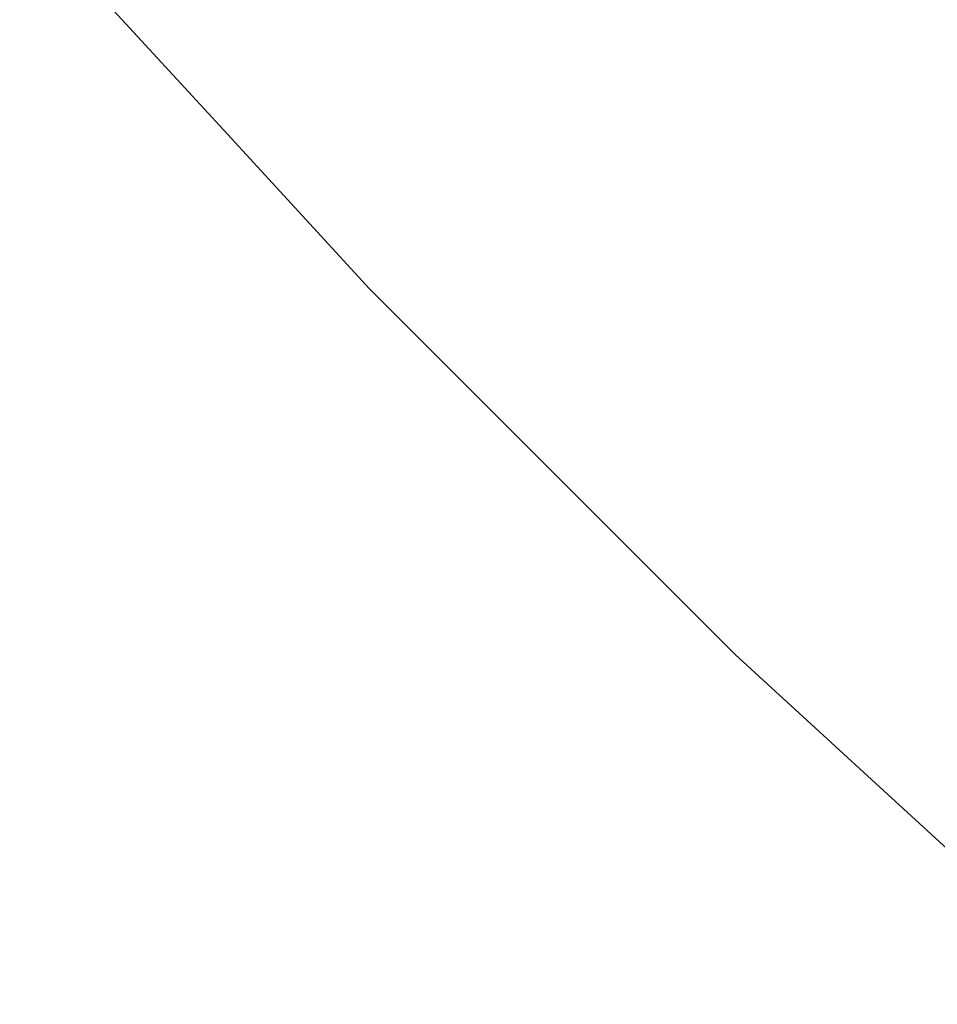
# Model space of a CAD drawing. Header units: centimetres. Extents: x -26.3 to 27.5, y 4.2 to 67.9.
# Tile 1 of 256: x -26.0616 to -26.05407, y 4.22514 to 4.23323. Entities that reach past the tile are written whole.
import ezdxf

# ---------------------------------------------------------------- set-up
doc = ezdxf.new("R2010")
doc.units = ezdxf.units.CM
doc.header["$LTSCALE"] = 2.54
doc.layers.add('Lucido design-1', color=7, linetype='Continuous')

# ---------------------------------------------------------------- blocks, each defined once
blk = doc.blocks.new('Gruppo-2-1')
at = {"color": 7, "linetype": 'Continuous', "lineweight": 9}
for points, invisible_edges in [([(-26.0564828, 4.2331747, -1111.7389357), (-26.059265, 4.2362037, -1111.7389357), (-26.0584366, 4.2369328, -1111.7429085), (-26.0556861, 4.2339383, -1111.7429085)], 15), ([(-26.0564828, 4.2331747, -1147.8389357), (-26.059265, 4.2362037, -1147.8389357), (-26.0584366, 4.2369328, -1147.8429085), (-26.0556861, 4.2339383, -1147.8429085)], 15), ([(-26.0559139, 4.23372, -1111.0864924), (-26.0586734, 4.2367244, -1111.0864924), (-26.0594765, 4.2360175, -1111.090522), (-26.0566863, 4.2329797, -1111.090522)], 15), ([(-26.0559139, 4.23372, -1147.1864924), (-26.0586734, 4.2367244, -1147.1864924), (-26.0594765, 4.2360175, -1147.190522), (-26.0566863, 4.2329797, -1147.190522)], 15), ([(-26.0571612, 4.2325246, -1111.7349172), (-26.0599703, 4.2355829, -1111.7349172), (-26.059265, 4.2362037, -1111.7389357), (-26.0564828, 4.2331747, -1111.7389357)], 15), ([(-26.0571612, 4.2325246, -1147.8349172), (-26.0599703, 4.2355829, -1147.8349172), (-26.059265, 4.2362037, -1147.8389357), (-26.0564828, 4.2331747, -1147.8389357)], 15), ([(-26.0566863, 4.2329797, -1111.090522), (-26.0594765, 4.2360175, -1111.090522), (-26.0601524, 4.2354227, -1111.094589), (-26.0573363, 4.2323568, -1111.094589)], 15), ([(-26.0566863, 4.2329797, -1147.190522), (-26.0594765, 4.2360175, -1147.190522), (-26.0601524, 4.2354227, -1147.194589), (-26.0573363, 4.2323568, -1147.194589)], 15), ([(-26.0519356, 4.2319767, -1111.7468291), (-26.0547727, 4.2348138, -1111.7468291), (-26.0537444, 4.2357993, -1111.750691), (-26.0509501, 4.233005, -1111.750691)], 15), ([(-26.0519356, 4.2319767, -1147.8468291), (-26.0547727, 4.2348138, -1147.8468291), (-26.0537444, 4.2357993, -1147.850691), (-26.0509501, 4.233005, -1147.850691)], 15), ([(-26.0577196, 4.2319893, -1111.73086), (-26.060551, 4.2350719, -1111.73086), (-26.0599703, 4.2355829, -1111.7349172), (-26.0571612, 4.2325246, -1111.7349172)], 15), ([(-26.0577196, 4.2319893, -1147.83086), (-26.060551, 4.2350719, -1147.83086), (-26.0599703, 4.2355829, -1147.8349172), (-26.0571612, 4.2325246, -1147.8349172)], 15), ([(-26.0512007, 4.2327435, -1111.0785739), (-26.0540059, 4.2355487, -1111.0785739), (-26.05502, 4.2345767, -1111.0825073), (-26.0521727, 4.2317294, -1111.0825073)], 15), ([(-26.0512007, 4.2327435, -1147.1785739), (-26.0540059, 4.2355487, -1147.1785739), (-26.05502, 4.2345767, -1147.1825073), (-26.0521727, 4.2317294, -1147.1825073)], 15), ([(-26.0573363, 4.2323568, -1111.094589), (-26.0601524, 4.2354227, -1111.094589), (-26.0607, 4.2349407, -1111.0986864), (-26.057863, 4.2318519, -1111.0986864)], 15), ([(-26.0573363, 4.2323568, -1147.194589), (-26.0601524, 4.2354227, -1147.194589), (-26.0607, 4.2349407, -1147.1986864), (-26.057863, 4.2318519, -1147.1986864)], 15), ([(-26.058157, 4.2315702, -1111.7267707), (-26.0610057, 4.2346716, -1111.7267707), (-26.060551, 4.2350719, -1111.73086), (-26.0577196, 4.2319893, -1111.73086)], 15), ([(-26.058157, 4.2315702, -1147.8267707), (-26.0610057, 4.2346716, -1147.8267707), (-26.060551, 4.2350719, -1147.83086), (-26.0577196, 4.2319893, -1147.83086)], 15), ([(-26.057863, 4.2318519, -1111.0986864), (-26.0607, 4.2349407, -1111.0986864), (-26.0611189, 4.234572, -1111.102807), (-26.0582659, 4.2314658, -1111.102807)], 15), ([(-26.057863, 4.2318519, -1147.1986864), (-26.0607, 4.2349407, -1147.1986864), (-26.0611189, 4.234572, -1147.202807), (-26.0582659, 4.2314658, -1147.202807)], 15), ([(-26.0528111, 4.2310633, -1111.7429085), (-26.0556861, 4.2339383, -1111.7429085), (-26.0547727, 4.2348138, -1111.7468291), (-26.0519356, 4.2319767, -1111.7468291)], 15), ([(-26.0528111, 4.2310633, -1147.8429085), (-26.0556861, 4.2339383, -1147.8429085), (-26.0547727, 4.2348138, -1147.8468291), (-26.0519356, 4.2319767, -1147.8468291)], 15), ([(-26.0584722, 4.2312681, -1111.7226564), (-26.0613334, 4.2343832, -1111.7226564), (-26.0610057, 4.2346716, -1111.7267707), (-26.058157, 4.2315702, -1111.7267707)], 15), ([(-26.0584722, 4.2312681, -1147.8226564), (-26.0613334, 4.2343832, -1147.8226564), (-26.0610057, 4.2346716, -1147.8267707), (-26.058157, 4.2315702, -1147.8267707)], 15), ([(-26.0582659, 4.2314658, -1111.102807), (-26.0611189, 4.234572, -1111.102807), (-26.0614087, 4.234317, -1111.1069436), (-26.0585446, 4.2311987, -1111.1069436)], 15), ([(-26.0582659, 4.2314658, -1147.202807), (-26.0611189, 4.234572, -1147.202807), (-26.0614087, 4.234317, -1147.2069436), (-26.0585446, 4.2311987, -1147.2069436)], 15), ([(-26.0521727, 4.2317294, -1111.0825073), (-26.05502, 4.2345767, -1111.0825073), (-26.0559139, 4.23372, -1111.0864924), (-26.0530294, 4.2308355, -1111.0864924)], 15), ([(-26.0521727, 4.2317294, -1147.1825073), (-26.05502, 4.2345767, -1147.1825073), (-26.0559139, 4.23372, -1147.1864924), (-26.0530294, 4.2308355, -1147.1864924)], 15), ([(-26.0586644, 4.2310839, -1111.7185239), (-26.0615332, 4.2342074, -1111.7185239), (-26.0613334, 4.2343832, -1111.7226564), (-26.0584722, 4.2312681, -1111.7226564)], 15), ([(-26.0586644, 4.2310839, -1147.8185239), (-26.0615332, 4.2342074, -1147.8185239), (-26.0613334, 4.2343832, -1147.8226564), (-26.0584722, 4.2312681, -1147.8226564)], 15), ([(-26.0585446, 4.2311987, -1111.1069436), (-26.0614087, 4.234317, -1111.1069436), (-26.0615691, 4.2341758, -1111.111089), (-26.0586989, 4.2310508, -1111.111089)], 15), ([(-26.0585446, 4.2311987, -1147.2069436), (-26.0614087, 4.234317, -1147.2069436), (-26.0615691, 4.2341758, -1147.211089), (-26.0586989, 4.2310508, -1147.211089)], 15), ([(-26.0599301, 4.2323214, -1111.714164), (-26.0616046, 4.2341445, -1111.714164), (-26.0615332, 4.2342074, -1111.7185239), (-26.0586644, 4.2310839, -1111.7185239)], 14), ([(-26.0599301, 4.2323214, -1147.814164), (-26.0616046, 4.2341445, -1147.814164), (-26.0615332, 4.2342074, -1147.8185239), (-26.0586644, 4.2310839, -1147.8185239)], 14), ([(-26.0586989, 4.2310508, -1111.111089), (-26.0615691, 4.2341758, -1111.111089), (-26.0616046, 4.2341445, -1111.114164), (-26.0599301, 4.2323214, -1111.114164)], 11), ([(-26.0586989, 4.2310508, -1147.211089), (-26.0615691, 4.2341758, -1147.211089), (-26.0616046, 4.2341445, -1147.214164), (-26.0599301, 4.2323214, -1147.214164)], 11), ([(-26.0616046, 4.2341445, -1111.714164), (-26.0599301, 4.2323214, -1111.714164), (-26.0599301, 4.2323214, -1111.114164), (-26.0616046, 4.2341445, -1111.114164)], 10), ([(-26.0616046, 4.2341445, -1147.814164), (-26.0599301, 4.2323214, -1147.814164), (-26.0599301, 4.2323214, -1147.214164), (-26.0616046, 4.2341445, -1147.214164)], 10), ([(-26.0535747, 4.2302666, -1111.7389357), (-26.0564828, 4.2331747, -1111.7389357), (-26.0556861, 4.2339383, -1111.7429085), (-26.0528111, 4.2310633, -1111.7429085)], 15), ([(-26.0535747, 4.2302666, -1147.8389357), (-26.0564828, 4.2331747, -1147.8389357), (-26.0556861, 4.2339383, -1147.8429085), (-26.0528111, 4.2310633, -1147.8429085)], 15), ([(-26.0530294, 4.2308355, -1111.0864924), (-26.0559139, 4.23372, -1111.0864924), (-26.0566863, 4.2329797, -1111.090522), (-26.0537697, 4.2300631, -1111.090522)], 15), ([(-26.0530294, 4.2308355, -1147.1864924), (-26.0559139, 4.23372, -1147.1864924), (-26.0566863, 4.2329797, -1147.190522), (-26.0537697, 4.2300631, -1147.190522)], 15), ([(-26.0542248, 4.2295882, -1111.7349172), (-26.0571612, 4.2325246, -1111.7349172), (-26.0564828, 4.2331747, -1111.7389357), (-26.0535747, 4.2302666, -1111.7389357)], 15), ([(-26.0542248, 4.2295882, -1147.8349172), (-26.0571612, 4.2325246, -1147.8349172), (-26.0564828, 4.2331747, -1147.8389357), (-26.0535747, 4.2302666, -1147.8389357)], 15), ([(-26.0537697, 4.2300631, -1111.090522), (-26.0566863, 4.2329797, -1111.090522), (-26.0573363, 4.2323568, -1111.094589), (-26.0543926, 4.2294131, -1111.094589)], 15), ([(-26.0537697, 4.2300631, -1147.190522), (-26.0566863, 4.2329797, -1147.190522), (-26.0573363, 4.2323568, -1147.194589), (-26.0543926, 4.2294131, -1147.194589)], 15), ([(-26.05476, 4.2290298, -1111.73086), (-26.0577196, 4.2319893, -1111.73086), (-26.0571612, 4.2325246, -1111.7349172), (-26.0542248, 4.2295882, -1111.7349172)], 15), ([(-26.05476, 4.2290298, -1147.83086), (-26.0577196, 4.2319893, -1147.83086), (-26.0571612, 4.2325246, -1147.8349172), (-26.0542248, 4.2295882, -1147.8349172)], 15), ([(-26.0543926, 4.2294131, -1111.094589), (-26.0573363, 4.2323568, -1111.094589), (-26.057863, 4.2318519, -1111.0986864), (-26.0548975, 4.2288864, -1111.0986864)], 15), ([(-26.0543926, 4.2294131, -1147.194589), (-26.0573363, 4.2323568, -1147.194589), (-26.057863, 4.2318519, -1147.1986864), (-26.0548975, 4.2288864, -1147.1986864)], 15), ([(-26.0599301, 4.2323214, -1111.114164), (-26.058733, 4.2310181, -1111.114164), (-26.0586989, 4.2310508, -1111.111089)], 10), ([(-26.058733, 4.2310181, -1111.114164), (-26.0599301, 4.2323214, -1111.114164), (-26.0599301, 4.2323214, -1111.714164), (-26.058733, 4.2310181, -1111.714164)], 10), ([(-26.0586644, 4.2310839, -1111.7185239), (-26.058733, 4.2310181, -1111.714164), (-26.0599301, 4.2323214, -1111.714164)], 9), ([(-26.0599301, 4.2323214, -1147.214164), (-26.058733, 4.2310181, -1147.214164), (-26.0586989, 4.2310508, -1147.211089)], 10), ([(-26.058733, 4.2310181, -1147.214164), (-26.0599301, 4.2323214, -1147.214164), (-26.0599301, 4.2323214, -1147.814164), (-26.058733, 4.2310181, -1147.814164)], 10), ([(-26.0586644, 4.2310839, -1147.8185239), (-26.058733, 4.2310181, -1147.814164), (-26.0599301, 4.2323214, -1147.814164)], 9), ([(-26.0551792, 4.2285924, -1111.7267707), (-26.058157, 4.2315702, -1111.7267707), (-26.0577196, 4.2319893, -1111.73086), (-26.05476, 4.2290298, -1111.73086)], 15), ([(-26.0551792, 4.2285924, -1147.8267707), (-26.058157, 4.2315702, -1147.8267707), (-26.0577196, 4.2319893, -1147.83086), (-26.05476, 4.2290298, -1147.83086)], 15), ([(-26.0548975, 4.2288864, -1111.0986864), (-26.057863, 4.2318519, -1111.0986864), (-26.0582659, 4.2314658, -1111.102807), (-26.0552836, 4.2284835, -1111.102807)], 15), ([(-26.0548975, 4.2288864, -1147.1986864), (-26.057863, 4.2318519, -1147.1986864), (-26.0582659, 4.2314658, -1147.202807), (-26.0552836, 4.2284835, -1147.202807)], 15), ([(-26.0554813, 4.2282772, -1111.7226564), (-26.0584722, 4.2312681, -1111.7226564), (-26.058157, 4.2315702, -1111.7267707), (-26.0551792, 4.2285924, -1111.7267707)], 15), ([(-26.0554813, 4.2282772, -1147.8226564), (-26.0584722, 4.2312681, -1147.8226564), (-26.058157, 4.2315702, -1147.8267707), (-26.0551792, 4.2285924, -1147.8267707)], 15), ([(-26.0552836, 4.2284835, -1111.102807), (-26.0582659, 4.2314658, -1111.102807), (-26.0585446, 4.2311987, -1111.1069436), (-26.0555507, 4.2282048, -1111.1069436)], 15), ([(-26.0552836, 4.2284835, -1147.202807), (-26.0582659, 4.2314658, -1147.202807), (-26.0585446, 4.2311987, -1147.2069436), (-26.0555507, 4.2282048, -1147.2069436)], 15), ([(-26.0556655, 4.228085, -1111.7185239), (-26.0586644, 4.2310839, -1111.7185239), (-26.0584722, 4.2312681, -1111.7226564), (-26.0554813, 4.2282772, -1111.7226564)], 15), ([(-26.0556655, 4.228085, -1147.8185239), (-26.0586644, 4.2310839, -1147.8185239), (-26.0584722, 4.2312681, -1147.8226564), (-26.0554813, 4.2282772, -1147.8226564)], 15), ([(-26.0555507, 4.2282048, -1111.1069436), (-26.0585446, 4.2311987, -1111.1069436), (-26.0586989, 4.2310508, -1111.111089), (-26.0556986, 4.2280505, -1111.111089)], 15), ([(-26.0555507, 4.2282048, -1147.2069436), (-26.0585446, 4.2311987, -1147.2069436), (-26.0586989, 4.2310508, -1147.211089), (-26.0556986, 4.2280505, -1147.211089)], 15), ([(-26.0571026, 4.2293877, -1111.714164), (-26.058733, 4.2310181, -1111.714164), (-26.0586644, 4.2310839, -1111.7185239), (-26.0556655, 4.228085, -1111.7185239)], 14), ([(-26.0571026, 4.2293877, -1147.814164), (-26.058733, 4.2310181, -1147.814164), (-26.0586644, 4.2310839, -1147.8185239), (-26.0556655, 4.228085, -1147.8185239)], 14), ([(-26.0556986, 4.2280505, -1111.111089), (-26.0586989, 4.2310508, -1111.111089), (-26.058733, 4.2310181, -1111.114164), (-26.0571026, 4.2293877, -1111.114164)], 11), ([(-26.0556986, 4.2280505, -1147.211089), (-26.0586989, 4.2310508, -1147.211089), (-26.058733, 4.2310181, -1147.214164), (-26.0571026, 4.2293877, -1147.214164)], 11), ([(-26.058733, 4.2310181, -1111.714164), (-26.0571026, 4.2293877, -1111.714164), (-26.0571026, 4.2293877, -1111.114164), (-26.058733, 4.2310181, -1111.114164)], 10), ([(-26.058733, 4.2310181, -1147.814164), (-26.0571026, 4.2293877, -1147.814164), (-26.0571026, 4.2293877, -1147.214164), (-26.058733, 4.2310181, -1147.214164)], 10), ([(-26.0511664, 4.2267791, -1111.7349172), (-26.0542248, 4.2295882, -1111.7349172), (-26.0535747, 4.2302666, -1111.7389357), (-26.0505457, 4.2274844, -1111.7389357)], 15), ([(-26.0511664, 4.2267791, -1147.8349172), (-26.0542248, 4.2295882, -1147.8349172), (-26.0535747, 4.2302666, -1147.8389357), (-26.0505457, 4.2274844, -1147.8389357)], 15), ([(-26.0507319, 4.2272729, -1111.090522), (-26.0537697, 4.2300631, -1111.090522), (-26.0543926, 4.2294131, -1111.094589), (-26.0513267, 4.226597, -1111.094589)], 15), ([(-26.0507319, 4.2272729, -1147.190522), (-26.0537697, 4.2300631, -1147.190522), (-26.0543926, 4.2294131, -1147.194589), (-26.0513267, 4.226597, -1147.194589)], 15), ([(-26.0516775, 4.2261984, -1111.73086), (-26.05476, 4.2290298, -1111.73086), (-26.0542248, 4.2295882, -1111.7349172), (-26.0511664, 4.2267791, -1111.7349172)], 15), ([(-26.0516775, 4.2261984, -1147.83086), (-26.05476, 4.2290298, -1147.83086), (-26.0542248, 4.2295882, -1147.8349172), (-26.0511664, 4.2267791, -1147.8349172)], 15), ([(-26.0571026, 4.2293877, -1111.114164), (-26.0557313, 4.2280164, -1111.114164), (-26.0556986, 4.2280505, -1111.111089)], 10), ([(-26.0557313, 4.2280164, -1111.114164), (-26.0571026, 4.2293877, -1111.114164), (-26.0571026, 4.2293877, -1111.714164), (-26.0557313, 4.2280164, -1111.714164)], 10), ([(-26.0556655, 4.228085, -1111.7185239), (-26.0557313, 4.2280164, -1111.714164), (-26.0571026, 4.2293877, -1111.714164)], 9), ([(-26.0571026, 4.2293877, -1147.214164), (-26.0557313, 4.2280164, -1147.214164), (-26.0556986, 4.2280505, -1147.211089)], 10), ([(-26.0557313, 4.2280164, -1147.214164), (-26.0571026, 4.2293877, -1147.214164), (-26.0571026, 4.2293877, -1147.814164), (-26.0557313, 4.2280164, -1147.814164)], 10), ([(-26.0556655, 4.228085, -1147.8185239), (-26.0557313, 4.2280164, -1147.814164), (-26.0571026, 4.2293877, -1147.814164)], 9), ([(-26.0513267, 4.226597, -1111.094589), (-26.0543926, 4.2294131, -1111.094589), (-26.0548975, 4.2288864, -1111.0986864), (-26.0518087, 4.2260494, -1111.0986864)], 15), ([(-26.0513267, 4.226597, -1147.194589), (-26.0543926, 4.2294131, -1147.194589), (-26.0548975, 4.2288864, -1147.1986864), (-26.0518087, 4.2260494, -1147.1986864)], 15), ([(-26.0520778, 4.2257437, -1111.7267707), (-26.0551792, 4.2285924, -1111.7267707), (-26.05476, 4.2290298, -1111.73086), (-26.0516775, 4.2261984, -1111.73086)], 15), ([(-26.0520778, 4.2257437, -1147.8267707), (-26.0551792, 4.2285924, -1147.8267707), (-26.05476, 4.2290298, -1147.83086), (-26.0516775, 4.2261984, -1147.83086)], 15), ([(-26.0518087, 4.2260494, -1111.0986864), (-26.0548975, 4.2288864, -1111.0986864), (-26.0552836, 4.2284835, -1111.102807), (-26.0521774, 4.2256305, -1111.102807)], 15), ([(-26.0518087, 4.2260494, -1147.1986864), (-26.0548975, 4.2288864, -1147.1986864), (-26.0552836, 4.2284835, -1147.202807), (-26.0521774, 4.2256305, -1147.202807)], 15), ([(-26.0523662, 4.225416, -1111.7226564), (-26.0554813, 4.2282772, -1111.7226564), (-26.0551792, 4.2285924, -1111.7267707), (-26.0520778, 4.2257437, -1111.7267707)], 15), ([(-26.0523662, 4.225416, -1147.8226564), (-26.0554813, 4.2282772, -1147.8226564), (-26.0551792, 4.2285924, -1147.8267707), (-26.0520778, 4.2257437, -1147.8267707)], 15), ([(-26.0521774, 4.2256305, -1111.102807), (-26.0552836, 4.2284835, -1111.102807), (-26.0555507, 4.2282048, -1111.1069436), (-26.0524324, 4.2253407, -1111.1069436)], 15), ([(-26.0521774, 4.2256305, -1147.202807), (-26.0552836, 4.2284835, -1147.202807), (-26.0555507, 4.2282048, -1147.2069436), (-26.0524324, 4.2253407, -1147.2069436)], 15), ([(-26.052542, 4.2252162, -1111.7185239), (-26.0556655, 4.228085, -1111.7185239), (-26.0554813, 4.2282772, -1111.7226564), (-26.0523662, 4.225416, -1111.7226564)], 15), ([(-26.052542, 4.2252162, -1147.8185239), (-26.0556655, 4.228085, -1147.8185239), (-26.0554813, 4.2282772, -1147.8226564), (-26.0523662, 4.225416, -1147.8226564)], 15), ([(-26.0524324, 4.2253407, -1111.1069436), (-26.0555507, 4.2282048, -1111.1069436), (-26.0556986, 4.2280505, -1111.111089), (-26.0525736, 4.2251803, -1111.111089)], 15), ([(-26.0524324, 4.2253407, -1147.2069436), (-26.0555507, 4.2282048, -1147.2069436), (-26.0556986, 4.2280505, -1147.211089), (-26.0525736, 4.2251803, -1147.211089)], 15), ([(-26.0541552, 4.2265688, -1111.714164), (-26.0557313, 4.2280164, -1111.714164), (-26.0556655, 4.228085, -1111.7185239), (-26.052542, 4.2252162, -1111.7185239)], 14), ([(-26.0541552, 4.2265688, -1147.814164), (-26.0557313, 4.2280164, -1147.814164), (-26.0556655, 4.228085, -1147.8185239), (-26.052542, 4.2252162, -1147.8185239)], 14), ([(-26.0525736, 4.2251803, -1111.111089), (-26.0556986, 4.2280505, -1111.111089), (-26.0557313, 4.2280164, -1111.114164), (-26.0541552, 4.2265688, -1111.114164)], 11), ([(-26.0525736, 4.2251803, -1147.211089), (-26.0556986, 4.2280505, -1147.211089), (-26.0557313, 4.2280164, -1147.214164), (-26.0541552, 4.2265688, -1147.214164)], 11), ([(-26.0557313, 4.2280164, -1111.714164), (-26.0541552, 4.2265688, -1111.714164), (-26.0541552, 4.2265688, -1111.114164), (-26.0557313, 4.2280164, -1111.114164)], 10), ([(-26.0557313, 4.2280164, -1147.814164), (-26.0541552, 4.2265688, -1147.814164), (-26.0541552, 4.2265688, -1147.214164), (-26.0557313, 4.2280164, -1147.214164)], 10), ([(-26.0541552, 4.2265688, -1111.114164), (-26.0526049, 4.2251448, -1111.114164), (-26.0525736, 4.2251803, -1111.111089)], 10), ([(-26.0526049, 4.2251448, -1111.114164), (-26.0541552, 4.2265688, -1111.114164), (-26.0541552, 4.2265688, -1111.714164), (-26.0526049, 4.2251448, -1111.714164)], 10), ([(-26.052542, 4.2252162, -1111.7185239), (-26.0526049, 4.2251448, -1111.714164), (-26.0541552, 4.2265688, -1111.714164)], 9), ([(-26.0541552, 4.2265688, -1147.214164), (-26.0526049, 4.2251448, -1147.214164), (-26.0525736, 4.2251803, -1147.211089)], 10), ([(-26.0526049, 4.2251448, -1147.214164), (-26.0541552, 4.2265688, -1147.214164), (-26.0541552, 4.2265688, -1147.814164), (-26.0526049, 4.2251448, -1147.814164)], 10), ([(-26.052542, 4.2252162, -1147.8185239), (-26.0526049, 4.2251448, -1147.814164), (-26.0541552, 4.2265688, -1147.814164)], 9)]:
    blk.add_3dface(points, dxfattribs=dict(at, invisible_edges=invisible_edges))
blk = doc.blocks.new('Gruppo-3-1')
at = {"color": 7}
blk.add_blockref('Gruppo-2-1', (0, 0), dxfattribs=at)

msp = doc.modelspace()

# ---------------------------------------------------------------- block references
at = {"layer": 'Lucido design-1', "color": 7}
msp.add_blockref('Gruppo-3-1', (0, 0), dxfattribs=at)

doc.saveas('drawing.dxf')
